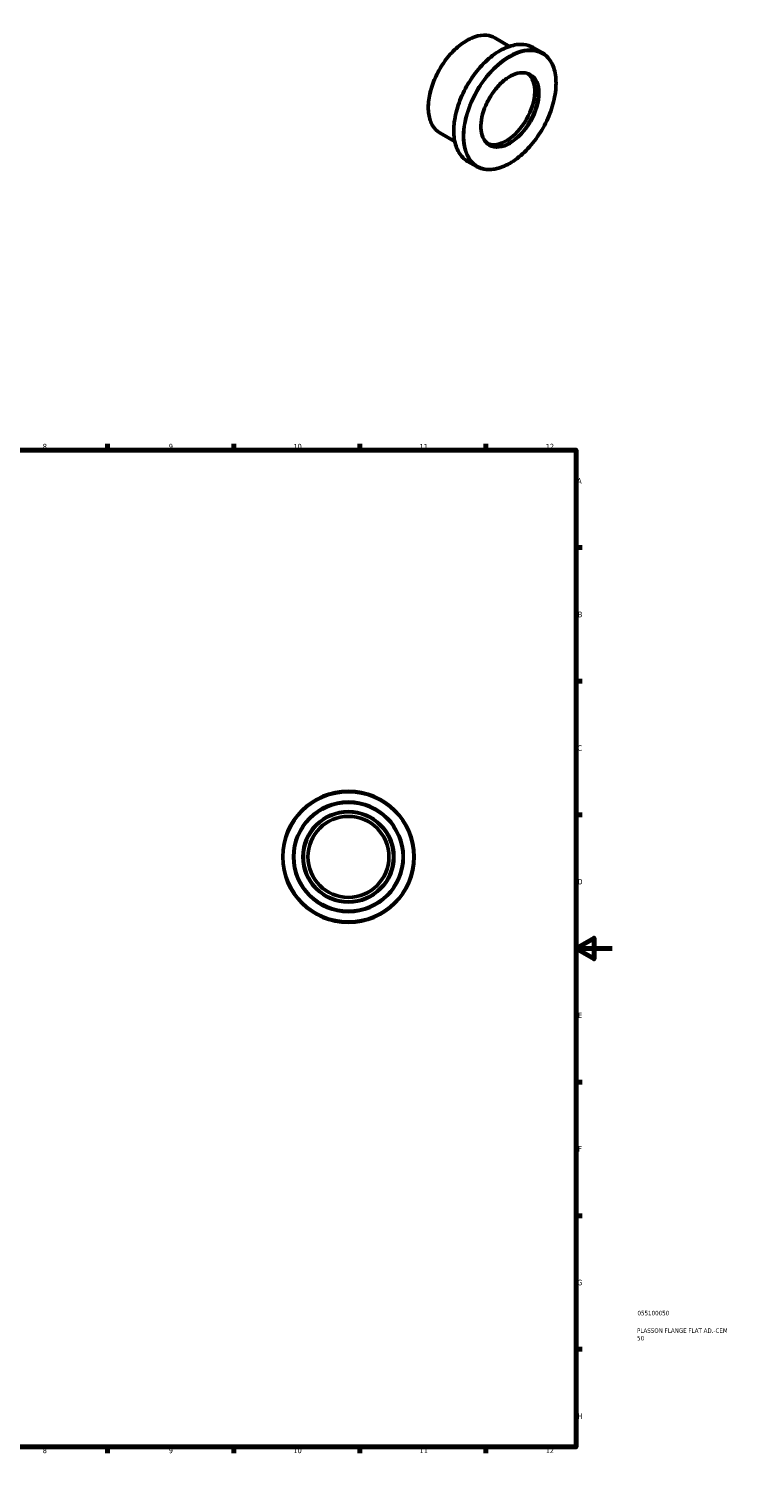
# Model space of a CAD drawing. Header units: millimetres. Extents: x -11 to 906, y -508 to 808.
# Tile 3 of 3: x 517 to 906, y 0 to 808. Entities that reach past the tile are written whole.
import ezdxf

# ---------------------------------------------------------------- set-up
doc = ezdxf.new("R2010")
doc.units = ezdxf.units.MM
for name, color, linetype, lineweight in [('Border (ANSI)', 7, 'Continuous', 70), ('Title (ISO)', 7, 'Continuous', 50), ('Visible (ANSI)', 7, 'Continuous', 50), ('Visible Narrow (ANSI)', 7, 'Continuous', 35)]:
    doc.layers.add(name, color=color, linetype=linetype, lineweight=lineweight)
doc.styles.add('Note Text (ANSI)', font='tahoma.ttf')
doc.styles.add('Note Text (ISO)', font='tahoma.ttf')

# ---------------------------------------------------------------- blocks, each defined once
blk = doc.blocks.new('Borders Default Border')
at = {"layer": 'Border (ANSI)'}
for p, q in [((70.08, 574), (70.08, 577.45)), ((140.17, 574), (140.17, 577.45)), ((210.25, 574), (210.25, 577.45)), ((280.33, 574), (280.33, 577.45)), ((350.42, 574), (350.42, 577.45)), ((490.58, 574), (490.58, 577.45)), ((560.67, 574), (560.67, 577.45)), ((630.75, 574), (630.75, 577.45)), ((700.83, 574), (700.83, 577.45)), ((770.92, 574), (770.92, 577.45)), ((20, 519.75), (16.55, 519.75)), ((821, 519.75), (824.45, 519.75)), ((20, 445.5), (16.55, 445.5)), ((821, 445.5), (824.45, 445.5)), ((20, 371.25), (16.55, 371.25)), ((821, 371.25), (824.45, 371.25)), ((20, 222.75), (16.55, 222.75)), ((821, 222.75), (824.45, 222.75)), ((20, 148.5), (16.55, 148.5)), ((821, 148.5), (824.45, 148.5)), ((20, 74.25), (16.55, 74.25)), ((821, 74.25), (824.45, 74.25)), ((70.08, 20), (70.08, 16.55)), ((140.17, 20), (140.17, 16.55)), ((210.25, 20), (210.25, 16.55)), ((280.33, 20), (280.33, 16.55)), ((350.42, 20), (350.42, 16.55)), ((490.58, 20), (490.58, 16.55)), ((560.67, 20), (560.67, 16.55)), ((630.75, 20), (630.75, 16.55)), ((700.83, 20), (700.83, 16.55)), ((770.92, 20), (770.92, 16.55))]:
    blk.add_line(p, q, dxfattribs=at)
at = {"layer": 'Border (ANSI)', "flags": 128}
for points in [[(420.5, 594), (420.5, 574), (414.73, 584), (426.27, 584), (420.5, 574)], [(20, 20), (20, 574), (821, 574), (821, 20), (20, 20)], [(0, 297), (20, 297), (10, 302.77), (10, 291.23), (20, 297)], [(841, 297), (821, 297), (831, 302.77), (831, 291.23), (821, 297)], [(420.5, 0), (420.5, 20), (414.73, 10), (426.27, 10), (420.5, 20)]]:
    blk.add_lwpolyline(points, dxfattribs=at)
at = {"layer": 'Border (ANSI)', "attachment_point": 7, "style": 'Note Text (ANSI)'}
for s, insert, char_height in [('1', (34.35, 574.4), 3.05), ('2', (104.2, 574.4), 3.05), ('3', (174.26, 574.34), 3.05), ('4', (244.23, 574.4), 3.05), ('5', (314.48, 574.34), 3.05), ('6', (384.49, 574.34), 3.05), ('7', (454.6, 574.4), 3.05), ('8', (524.63, 574.33), 3.05), ('9', (594.7, 574.34), 3.05), ('10', (663.96, 574.34), 3.048), ('11', (734.04, 574.4), 3.048), ('12', (804.13, 574.4), 3.048), ('A', (16.78, 555.35), 3.05), ('A', (821.63, 555.35), 3.05), ('B', (17.15, 481.1), 3.05), ('B', (821.99, 481.1), 3.05), ('C', (16.95, 406.8), 3.05), ('C', (821.8, 406.8), 3.05), ('D', (16.96, 332.6), 3.05), ('D', (821.81, 332.6), 3.05), ('E', (17.21, 258.35), 3.05), ('E', (822.05, 258.35), 3.05), ('F', (17.29, 184.1), 3.05), ('F', (822.14, 184.1), 3.05), ('G', (16.81, 109.79), 3.05), ('G', (821.66, 109.79), 3.05), ('H', (16.97, 35.6), 3.05), ('H', (821.81, 35.6), 3.05), ('1', (34.35, 16.55), 3.05), ('2', (104.2, 16.55), 3.05), ('3', (174.26, 16.49), 3.05), ('4', (244.23, 16.55), 3.05), ('5', (314.48, 16.49), 3.05), ('6', (384.49, 16.49), 3.05), ('7', (454.6, 16.55), 3.05), ('8', (524.63, 16.48), 3.05), ('9', (594.7, 16.49), 3.05), ('10', (663.96, 16.49), 3.048), ('11', (734.04, 16.55), 3.048), ('12', (804.13, 16.55), 3.048)]:
    blk.add_mtext(s, dxfattribs=dict(at, insert=insert, char_height=char_height))
blk = doc.blocks.new('Title Blocks ISO')
at = {"layer": 'Title (ISO)', "color": 232, "true_color": 0xca0064, "style": 'Note Text (ISO)'}
for tag, p in [('PART_NUMBER_001', (34.08, 73.14)), ('DESCRIPTION_001', (33.84, 63.4)), ('DESCRIPTION_002', (33.88, 59.18))]:
    blk.add_attdef(tag, p, '', height=2.5, dxfattribs=at)

msp = doc.modelspace()

# ---------------------------------------------------------------- linework, layer by layer
at = {"layer": 'Visible (ANSI)'}
for p, q in [((783.996, 798.352), (775.776, 803.086)), ((802.105, 794.848), (797.155, 797.698)), ((753.555, 745.491), (745.335, 750.224)), ((765.676, 731.587), (760.726, 734.438))]:
    msp.add_line(p, q, dxfattribs=at)
for radius in [36.5, 30.5, 25, 22.5]:
    msp.add_circle((694.464, 347.927), radius, dxfattribs=at)
msp.add_ellipse((782.123, 764.235), major_axis=(11.228, 19.498), ratio=0.5780931, start_param=3.2209766, end_param=6.2038013, dxfattribs=at)
for points, knots in [([(745.335, 750.224), (743.705, 751.163), (742.332, 752.543), (740.217, 756.052), (739.488, 758.195), (738.749, 763.044), (738.752, 765.76), (739.496, 771.466), (740.239, 774.457), (742.385, 780.408), (743.786, 783.367), (747.107, 788.959), (749.025, 791.591), (753.187, 796.266), (755.432, 798.309), (760.028, 801.596), (762.379, 802.839), (766.954, 804.385), (769.179, 804.691), (772.88, 804.345), (774.416, 803.869), (775.776, 803.086)], [3.9250571, 3.9250571, 3.9250571, 3.9250571, 4.2350192, 4.2350192, 4.551786, 4.551786, 4.8740701, 4.8740701, 5.1967551, 5.1967551, 5.5189746, 5.5189746, 5.8410186, 5.8410186, 6.1632945, 6.1632945, 6.4860326, 6.4860326, 6.8079692, 6.8079692, 7.0666498, 7.0666498, 7.0666498, 7.0666498]), ([(760.726, 734.438), (758.775, 735.561), (757.133, 737.215), (754.61, 741.423), (753.742, 743.992), (752.87, 749.8), (752.879, 753.048), (753.779, 759.875), (754.671, 763.453), (757.245, 770.572), (758.925, 774.113), (762.903, 780.803), (765.2, 783.951), (770.182, 789.543), (772.867, 791.984), (778.362, 795.912), (781.171, 797.397), (786.633, 799.244), (789.286, 799.609), (793.7, 799.2), (795.533, 798.633), (797.155, 797.698)], [3.9250571, 3.9250571, 3.9250571, 3.9250571, 4.236614, 4.236614, 4.5539626, 4.5539626, 4.8758892, 4.8758892, 5.1981284, 5.1981284, 5.5199785, 5.5199785, 5.8416832, 5.8416832, 6.1635824, 6.1635824, 6.4858688, 6.4858688, 6.8074977, 6.8074977, 7.0666498, 7.0666498, 7.0666498, 7.0666498]), ([(802.105, 794.848), (804.056, 793.724), (805.698, 792.071), (808.221, 787.863), (809.089, 785.294), (809.961, 779.486), (809.952, 776.237), (809.052, 769.41), (808.16, 765.832), (805.586, 758.713), (803.906, 755.173), (799.928, 748.483), (797.631, 745.334), (792.649, 739.743), (789.964, 737.301), (784.469, 733.373), (781.66, 731.888), (776.198, 730.041), (773.545, 729.676), (769.131, 730.086), (767.298, 730.653), (765.676, 731.587)], [0.7834645, 0.7834645, 0.7834645, 0.7834645, 1.0950213, 1.0950213, 1.4123699, 1.4123699, 1.7342965, 1.7342965, 2.0565358, 2.0565358, 2.3783858, 2.3783858, 2.7000906, 2.7000906, 3.0219898, 3.0219898, 3.3442762, 3.3442762, 3.665905, 3.665905, 3.9250571, 3.9250571, 3.9250571, 3.9250571]), ([(772.662, 743.719), (771.459, 744.412), (770.455, 745.456), (768.972, 748.131), (768.479, 749.741), (768.044, 753.354), (768.092, 755.347), (768.72, 759.537), (769.299, 761.733), (770.934, 766.105), (771.991, 768.281), (774.476, 772.388), (775.904, 774.318), (778.981, 777.734), (780.629, 779.218), (783.973, 781.593), (785.666, 782.483), (788.924, 783.593), (790.485, 783.81), (793.083, 783.595), (794.165, 783.265), (795.119, 782.716)], [3.9250571, 3.9250571, 3.9250571, 3.9250571, 4.2600455, 4.2600455, 4.583107, 4.583107, 4.8996668, 4.8996668, 5.2161348, 5.2161348, 5.5332313, 5.5332313, 5.850533, 5.850533, 6.1675067, 6.1675067, 6.4838334, 6.4838334, 6.8009773, 6.8009773, 7.0666498, 7.0666498, 7.0666498, 7.0666498]), ([(773.917, 771.424), (773.453, 770.519), (772.956, 769.627), (772.219, 768.408), (772.005, 768.064), (771.787, 767.724)], [2.26947874, 2.26947874, 2.26947874, 2.26947874, 2.39082299, 2.39082299, 2.43904282, 2.43904282, 2.43904282, 2.43904282])]:
    msp.add_open_spline(points, degree=3, knots=knots, dxfattribs=at)
at = {"layer": 'Visible Narrow (ANSI)'}
for radius in [36, 30, 25.5]:
    msp.add_circle((694.464, 347.927), radius, dxfattribs=at)
for centre, major_axis, start_param, end_param in [((760.556, 776.655), (-15.22, -26.431), 3.1415927, 6.2831853), ((778.941, 766.068), (-18.215, -31.63), 3.1415927, 6.2831853), ((783.89, 763.217), (18.215, 31.63), 0, 3.1415927), ((783.89, 763.217), (11.228, 19.498), 3.1415927, 6.2831853), ((760.556, 776.655), (12.476, 21.665), 4.5667934, 4.8579846)]:
    msp.add_ellipse(centre, major_axis=major_axis, ratio=0.5780931, start_param=start_param, end_param=end_param, dxfattribs=at)
for major_axis in [(-17.965, -31.197), (-11.478, -19.931)]:
    msp.add_ellipse((784.244, 763.014), major_axis=major_axis, ratio=0.5780931, dxfattribs=at)

# ---------------------------------------------------------------- block references
msp.add_blockref('Borders Default Border', (0, 0))
msp.add_blockref('Title Blocks ISO', (821, 20)).add_auto_attribs({'PART_NUMBER_001': '055100050', 'DESCRIPTION_001': 'PLASSON FLANGE FLAT AD.-CEM', 'DESCRIPTION_002': '50'})

doc.saveas('drawing.dxf')
